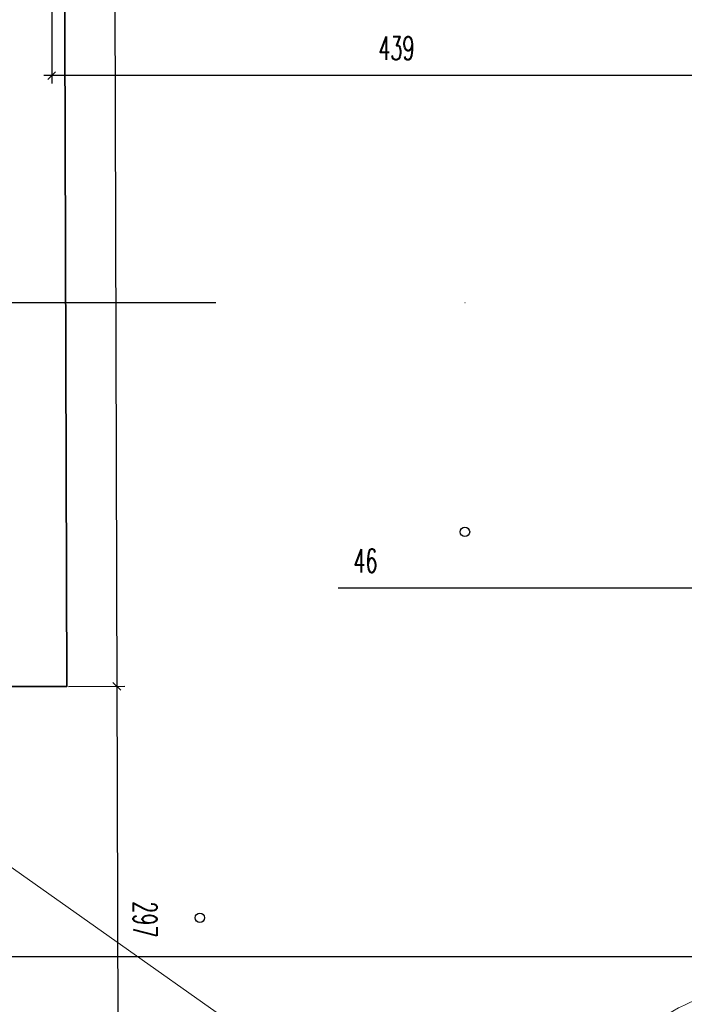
# Model space of a CAD drawing. Header units: millimetres. Extents: x 19887 to 192597, y -14203 to 39042.
# Tile 45 of 256: x 25528 to 25952, y -9571 to -8943. Entities that reach past the tile are written whole.
import ezdxf

# ---------------------------------------------------------------- set-up
doc = ezdxf.new("R2010")
doc.units = ezdxf.units.MM
doc.linetypes.add('KRESKAKROPKA', pattern=[25.4, 12.7, -6.35, 0, -6.35])
doc.layers.get('Defpoints').update_dxf_attribs({"color": 4})
for name, color, linetype in [('A_DBA_WPUSTY SAN', 150, 'Continuous'), ('Osie przekroj', 252, 'Continuous'), ('Wymiarowanie', 3, 'Continuous')]:
    doc.layers.add(name, color=color, linetype=linetype)
for name, color, linetype, lineweight in [('Basen_rzut_poziom_1_obrys', 252, 'Continuous', 35), ('Drzwi', 2, 'Continuous', 5), ('Tabela', 1, 'Continuous', 0)]:
    doc.layers.add(name, color=color, linetype=linetype, lineweight=lineweight)
doc.styles.add('ROMANS', font='romans.shx', dxfattribs={"width": 0.6})
doc.styles.get("Standard").update_dxf_attribs({"font": 'arial.ttf'})
doc.dimstyles.new('000001FB70622F18', dxfattribs={"dimtxt": 20, "dimasz": 5, "dimexe": 5, "dimexo": 1, "dimgap": 20, "dimtad": 1, "dimtoh": 1, "dimdec": 0, "dimtxsty": 'Standard', "dimblk": 'OBLIQUE', "dimcen": 0, "dimdle": 5, "dimclrd": 252, "dimclre": 252, "dimclrt": 252, "dimadec": 0, "dimazin": 0, "dimtfac": 1, "dimtdec": 0, "dimtmove": 0, "dimatfit": 3, "dimldrblk": 'OBLIQUE', "dimfxl": 150, "dimfxlon": 1, "dimlwd": 25, "dimlwe": 25, "dimarcsym": 1})

# ---------------------------------------------------------------- blocks, each defined once
blk = doc.blocks.new('_Oblique')
at = {"color": 0, "linetype": 'ByBlock', "lineweight": -2}
blk.add_line((-0.5, -0.5), (0.5, 0.5), dxfattribs=at)
blk = doc.blocks.new('*D604')
at = {"layer": 'Defpoints', "color": 0}
for p in [(2641.77, -379.82), (3081.13, -3077.24), (2641.77, -3106.17)]:
    blk.add_point(p, dxfattribs=at)
at = {"layer": 'Wymiarowanie', "color": 252, "linetype": 'Continuous', "lineweight": 25}
for p, q in [((2641.77, -2956.17), (2641.77, -3111.17)), ((3081.13, -3078.24), (3081.13, -3111.17)), ((3086.13, -3106.17), (2636.77, -3106.17))]:
    blk.add_line(p, q, dxfattribs=at)
at = {"layer": 'Wymiarowanie', "color": 252, "linetype": 'ByBlock', "lineweight": 25, "xscale": 5, "yscale": 5, "zscale": 5, "rotation": 180}
blk.add_blockref('_Oblique', (2641.77, -3106.17), dxfattribs=at)
at = {"layer": 'Wymiarowanie', "color": 252, "linetype": 'ByBlock', "lineweight": 25, "xscale": 5, "yscale": 5, "zscale": 5}
blk.add_blockref('_Oblique', (3081.13, -3106.17), dxfattribs=at)
at = {"layer": 'Wymiarowanie', "color": 252, "insert": (2861.45, -3088.67), "char_height": 15, "attachment_point": 5, "style": 'ROMANS'}
blk.add_mtext('439', dxfattribs=at)
blk = doc.blocks.new('*D652')
at = {"layer": 'Defpoints', "color": 0}
for p in [(3142.22, -3432.96), (3095.73, -3481.41), (3142.22, -3483.22)]:
    blk.add_point(p, dxfattribs=at)
at = {"layer": 'Wymiarowanie', "color": 252, "linetype": 'Continuous', "lineweight": 25}
for p, q in [((3095.73, -3432.96), (2824.44, -3432.96)), ((3090.73, -3432.96), (3147.22, -3432.96)), ((3095.73, -3480.41), (3095.73, -3427.96)), ((3142.22, -3482.22), (3142.22, -3427.96))]:
    blk.add_line(p, q, dxfattribs=at)
at = {"layer": 'Wymiarowanie', "color": 252, "linetype": 'ByBlock', "lineweight": 25, "xscale": 5, "yscale": 5, "zscale": 5, "rotation": 180}
blk.add_blockref('_Oblique', (3095.73, -3432.96), dxfattribs=at)
at = {"layer": 'Wymiarowanie', "color": 252, "linetype": 'ByBlock', "lineweight": 25, "xscale": 5, "yscale": 5, "zscale": 5}
blk.add_blockref('_Oblique', (3142.22, -3432.96), dxfattribs=at)
at = {"layer": 'Wymiarowanie', "color": 252, "insert": (2841.72, -3415.46), "char_height": 15, "attachment_point": 5, "style": 'ROMANS'}
blk.add_mtext('46', dxfattribs=at)
blk = doc.blocks.new('*D677')
at = {"layer": 'Defpoints', "color": 0}
for p in [(2647.37, -2173.22), (2651.5, -3495.52), (2683.32, -3495.42)]:
    blk.add_point(p, dxfattribs=at)
at = {"layer": 'Wymiarowanie', "color": 252, "linetype": 'Continuous', "lineweight": 25}
for p, q in [((2679.18, -2168.12), (2683.34, -3500.42)), ((2648.37, -2173.22), (2684.19, -2173.11)), ((2652.5, -3495.52), (2688.32, -3495.4))]:
    blk.add_line(p, q, dxfattribs=at)
at = {"layer": 'Wymiarowanie', "color": 252, "linetype": 'ByBlock', "lineweight": 25, "xscale": 5, "yscale": 5, "zscale": 5}
for p, rotation in [((2679.19, -2173.12), 90.17891860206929), ((2683.32, -3495.42), 270.1789186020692)]:
    blk.add_blockref('_Oblique', p, dxfattribs=dict(at, rotation=rotation))
at = {"layer": 'Wymiarowanie', "color": 252, "insert": (2698.76, -2834.22), "char_height": 15, "attachment_point": 5, "rotation": 270.17892, "style": 'ROMANS'}
blk.add_mtext('1322', dxfattribs=at)
blk = doc.blocks.new('*D678')
at = {"layer": 'Defpoints', "color": 0}
for p in [(2651.5, -3495.52), (2625.35, -3792.93), (2684.25, -3792.74)]:
    blk.add_point(p, dxfattribs=at)
at = {"layer": 'Wymiarowanie', "color": 252, "linetype": 'Continuous', "lineweight": 25}
for p, q in [((2652.5, -3495.52), (2688.32, -3495.4)), ((2683.3, -3490.42), (2684.26, -3797.74)), ((2626.35, -3792.92), (2689.25, -3792.73))]:
    blk.add_line(p, q, dxfattribs=at)
at = {"layer": 'Wymiarowanie', "color": 252, "linetype": 'ByBlock', "lineweight": 25, "xscale": 5, "yscale": 5, "zscale": 5}
for p, rotation in [((2683.32, -3495.42), 90.1789186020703), ((2684.25, -3792.74), 270.1789186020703)]:
    blk.add_blockref('_Oblique', p, dxfattribs=dict(at, rotation=rotation))
at = {"layer": 'Wymiarowanie', "color": 252, "insert": (2701.28, -3644.03), "char_height": 15, "attachment_point": 5, "rotation": 270.17892, "style": 'ROMANS'}
blk.add_mtext('297', dxfattribs=at)
blk = doc.blocks.new('*D1017')
at = {"layer": 'Defpoints', "color": 0}
for p in [(3082.33, -3667.74), (-188.6, -3790.87), (3082.33, -3793.38)]:
    blk.add_point(p, dxfattribs=at)
at = {"layer": 'Wymiarowanie', "color": 252, "linetype": 'Continuous', "lineweight": 25}
for p, q in [((-188.6, -3789.87), (-188.6, -3662.74)), ((3082.33, -3792.38), (3082.33, -3662.74)), ((-193.6, -3667.74), (3087.33, -3667.74))]:
    blk.add_line(p, q, dxfattribs=at)
at = {"layer": 'Wymiarowanie', "color": 252, "linetype": 'ByBlock', "lineweight": 25, "xscale": 5, "yscale": 5, "zscale": 5, "rotation": 180}
blk.add_blockref('_Oblique', (-188.6, -3667.74), dxfattribs=at)
at = {"layer": 'Wymiarowanie', "color": 252, "linetype": 'ByBlock', "lineweight": 25, "xscale": 5, "yscale": 5, "zscale": 5}
blk.add_blockref('_Oblique', (3082.33, -3667.74), dxfattribs=at)
at = {"layer": 'Wymiarowanie', "color": 252, "insert": (1446.86, -3650.24), "char_height": 15, "attachment_point": 5, "style": 'ROMANS'}
blk.add_mtext('3271', dxfattribs=at)
blk = doc.blocks.new('G$CF5E15B28')
at = {"layer": 'Basen_rzut_poziom_1_obrys', "color": 253, "elevation": 0}
for points in [[(2594.72, -2208.82), (2594.72, -2173.22), (2647.37, -2173.22), (2651.5, -3495.52), (2598.15, -3495.53), (2598.04, -3458.38)], [(2651.31, -3495.53), (2598.15, -3495.53)]]:
    blk.add_lwpolyline(points, dxfattribs=at)
at = {"layer": 'Drzwi', "color": 253}
blk.add_arc((3082.33, -3777.14, 0), 86.94, 90, 180.10642, dxfattribs=at)
at = {"layer": 'Osie przekroj', "color": 253, "linetype": 'KRESKAKROPKA', "ltscale": 25, "elevation": 0}
blk.add_lwpolyline([(-1381.69, -3250.83), (4673.83, -3250.83)], dxfattribs=at)
at = {"layer": 'Wymiarowanie', "color": 253}
for base, p1, p2, angle, override, picture, middle in [((2641.77, -3106.17, 0), (3081.13, -3077.24, 0), (2641.77, -379.82, 0), 0, {"dimtxt": 15, "dimgap": 10, "dimtxsty": 'ROMANS'}, '*D604', (2861.45, -3088.67, 0)), ((2684.25, -3792.74, 0), (2651.5, -3495.52, 0), (2625.35, -3792.93, 0), 90.17892, {"dimtxt": 15, "dimgap": 10, "dimtxsty": 'ROMANS', "dimtmove": 1}, '*D678', (2701.28, -3644.03, 0)), ((3082.33, -3667.74, 0), (-188.6, -3790.87, 0), (3082.33, -3793.38, 0), 0, {"dimtxt": 15, "dimgap": 10, "dimtxsty": 'ROMANS'}, '*D1017', (1446.86, -3650.24, 0))]:
    dim = blk.add_linear_dim(base=base, p1=p1, p2=p2, angle=angle, dimstyle='000001FB70622F18', override=override, dxfattribs=at)
    dim.commit()
    dim.dimension.update_dxf_attribs({"geometry": picture, "text_midpoint": middle})
dim = blk.add_aligned_dim(p1=(2647.37, -2173.22, 0), p2=(2651.5, -3495.52, 0), distance=31.82, dimstyle='000001FB70622F18', override={"dimtxt": 15, "dimgap": 10, "dimtxsty": 'ROMANS'}, dxfattribs=at)
dim.commit()
dim.dimension.update_dxf_attribs({"geometry": '*D677', "text_midpoint": (2698.76, -2834.22, 0)})
dim = blk.add_linear_dim(base=(3142.22, -3432.96, 0), p1=(3095.73, -3481.41, 0), p2=(3142.22, -3483.22, 0), angle=0, dimstyle='000001FB70622F18', override={"dimtxt": 15, "dimgap": 10, "dimtxsty": 'ROMANS'}, dxfattribs=at)
dim.commit()
dim.dimension.update_dxf_attribs({"geometry": '*D652', "text_midpoint": (2841.72, -3432.96, 0), "dimtype": 160})

msp = doc.modelspace()

# ---------------------------------------------------------------- linework, layer by layer
at = {"layer": 'A_DBA_WPUSTY SAN'}
for centre in [(25812, -9269.82, 0), (25643, -9515.82, 0)]:
    msp.add_circle(centre, 3, dxfattribs=at)
at = {"layer": 'Tabela'}
msp.add_lwpolyline([(19886.64, -5498.09), (30386.64, -12923.09)], dxfattribs=at)

# ---------------------------------------------------------------- block references
msp.add_blockref('G$CF5E15B28', (22906.81, -5872.86, 0))

doc.saveas('drawing.dxf')
